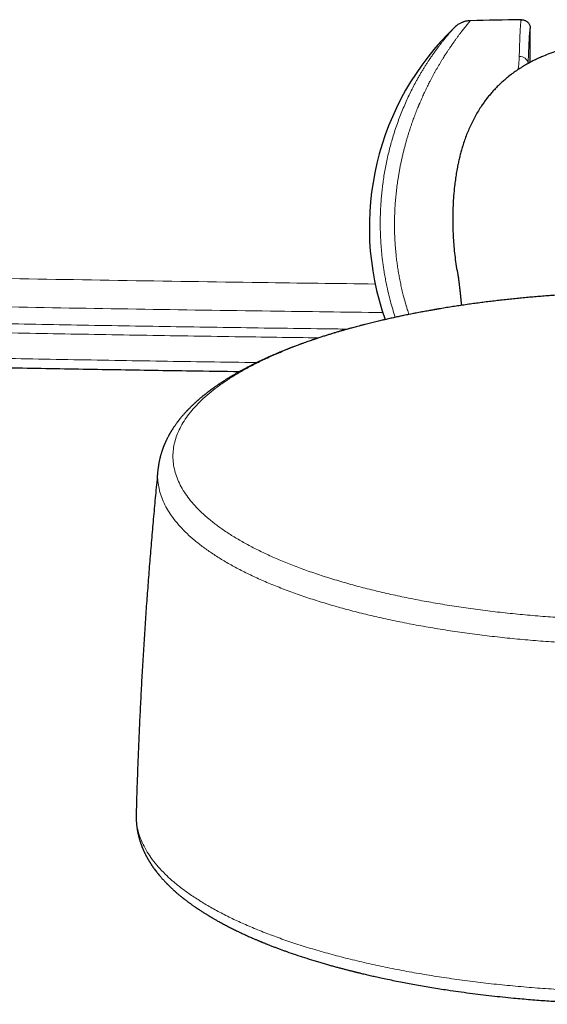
# Model space of a CAD drawing. Header units: millimetres. Extents: x 8 to 969, y 12 to 960.
# Tile 3 of 256: x 323 to 359, y 53 to 121. Entities that reach past the tile are written whole.
import ezdxf

# ---------------------------------------------------------------- set-up
doc = ezdxf.new("R2010")
doc.units = ezdxf.units.MM

msp = doc.modelspace()

# ---------------------------------------------------------------- linework, layer by layer
at = {"color": 7, "linetype": 'Continuous', "lineweight": 30}
for p, q in [((357.576, 117.758), (357.576, 120.076)), ((351.313, 100.889), (351.197, 100.869))]:
    msp.add_line(p, q, dxfattribs=at)
for centre, radius, start, end in [((364.846, -379.262), 500, 90.90298, 91.30233), ((365.576, 106.463), 19, 133.86484, 199.36094)]:
    msp.add_arc(centre, radius, start, end, dxfattribs=at)
at = {"color": 252, "linetype": 'Continuous', "lineweight": 0}
msp.add_arc((356.864, 117.587), 0.572, 9.12025, 94.39483, dxfattribs=at)
for points, knots in [([(353.482, 120.607), (353.482, 120.608), (353.484, 120.61), (353.473, 120.598), (353.447, 120.567), (353.413, 120.526), (353.383, 120.49), (353.363, 120.466), (353.341, 120.439), (353.317, 120.41), (353.291, 120.379), (353.264, 120.345), (353.222, 120.294), (353.163, 120.221), (353.081, 120.119), (352.988, 120.002), (352.902, 119.891), (352.827, 119.794), (352.767, 119.714), (352.703, 119.63), (352.639, 119.544), (352.578, 119.46), (352.498, 119.352), (352.396, 119.21), (352.263, 119.023), (352.137, 118.84), (352.021, 118.667), (351.944, 118.553), (351.895, 118.477), (351.873, 118.444), (351.852, 118.411), (351.83, 118.377), (351.808, 118.343), (351.786, 118.309), (351.764, 118.274), (351.721, 118.207), (351.655, 118.103), (351.564, 117.957), (351.465, 117.795), (351.361, 117.621), (351.256, 117.442), (351.155, 117.266), (351.059, 117.096), (350.966, 116.925), (350.871, 116.75), (350.773, 116.564), (350.65, 116.327), (350.507, 116.041), (350.35, 115.713), (350.218, 115.426), (350.11, 115.181), (350.043, 115.025), (349.999, 114.922), (349.977, 114.87), (349.955, 114.818), (349.933, 114.766), (349.912, 114.715), (349.85, 114.563), (349.75, 114.311), (349.615, 113.954), (349.488, 113.6), (349.383, 113.29), (349.297, 113.027), (349.229, 112.809), (349.164, 112.591), (349.098, 112.363), (349.029, 112.116), (348.959, 111.85), (348.89, 111.574), (348.825, 111.299), (348.764, 111.024), (348.707, 110.75), (348.654, 110.476), (348.604, 110.203), (348.549, 109.874), (348.491, 109.488), (348.435, 109.043), (348.387, 108.599), (348.35, 108.155), (348.322, 107.712), (348.304, 107.264), (348.295, 106.81), (348.297, 106.351), (348.309, 105.893), (348.332, 105.436), (348.365, 104.98), (348.406, 104.549), (348.454, 104.142), (348.507, 103.758), (348.569, 103.373), (348.639, 102.987), (348.717, 102.601), (348.803, 102.214), (348.905, 101.795), (349.026, 101.345), (349.154, 100.907), (349.243, 100.632), (349.281, 100.515)], [0, 0, 0, 0, 0.003153, 0.02141, 0.039842, 0.058464, 0.06478, 0.07112, 0.077484, 0.083873, 0.090287, 0.096728, 0.103194, 0.117699, 0.132573, 0.14782, 0.163444, 0.17178, 0.180221, 0.188769, 0.197422, 0.205309, 0.21234, 0.226965, 0.242341, 0.258469, 0.269526, 0.280912, 0.283187, 0.285474, 0.287775, 0.290088, 0.292414, 0.294752, 0.297103, 0.299467, 0.308233, 0.317683, 0.327817, 0.338636, 0.349766, 0.359823, 0.369305, 0.378788, 0.38827, 0.398027, 0.4086, 0.425598, 0.441814, 0.45725, 0.467012, 0.476434, 0.478845, 0.481234, 0.483599, 0.485941, 0.48826, 0.490556, 0.506413, 0.521841, 0.536842, 0.551417, 0.560362, 0.569139, 0.57775, 0.586483, 0.596121, 0.606755, 0.61726, 0.627638, 0.637889, 0.648016, 0.658018, 0.667897, 0.677656, 0.693446, 0.709063, 0.724512, 0.7398, 0.754934, 0.769919, 0.785403, 0.800813, 0.816157, 0.831443, 0.846681, 0.861877, 0.874698, 0.887601, 0.900594, 0.913682, 0.926871, 0.940164, 0.953569, 0.970342, 0.98737, 1, 1, 1, 1]), ([(356.82, 118.158), (356.823, 118.275), (356.83, 118.51), (356.84, 118.833), (356.85, 119.134), (356.859, 119.38), (356.867, 119.58), (356.875, 119.74), (356.882, 119.889), (356.89, 120.025), (356.897, 120.149), (356.905, 120.271), (356.915, 120.386), (356.925, 120.49), (356.935, 120.572), (356.945, 120.631), (356.956, 120.669), (356.963, 120.673), (356.966, 120.676)], [0, 0, 0, 0, 0.073379, 0.146758, 0.220646, 0.294535, 0.344864, 0.395204, 0.445534, 0.496234, 0.546944, 0.597644, 0.663201, 0.728847, 0.796387, 0.864026, 0.931963, 1, 1, 1, 1]), ([(348.351, 100.321), (348.319, 100.415), (348.228, 100.689), (348.092, 101.151), (347.944, 101.704), (347.825, 102.207), (347.728, 102.661), (347.651, 103.064), (347.596, 103.385), (347.559, 103.624), (347.535, 103.782), (347.513, 103.939), (347.492, 104.096), (347.472, 104.253), (347.439, 104.538), (347.397, 104.951), (347.357, 105.493), (347.331, 106.033), (347.32, 106.572), (347.322, 107.079), (347.335, 107.555), (347.358, 107.999), (347.389, 108.442), (347.43, 108.883), (347.481, 109.321), (347.542, 109.769), (347.615, 110.227), (347.7, 110.691), (347.795, 111.151), (347.9, 111.605), (348.014, 112.05), (348.143, 112.511), (348.288, 112.984), (348.45, 113.469), (348.622, 113.943), (348.803, 114.407), (348.992, 114.858), (349.188, 115.295), (349.39, 115.717), (349.596, 116.124), (349.776, 116.459), (349.926, 116.728), (350.046, 116.936), (350.165, 117.137), (350.284, 117.332), (350.401, 117.521), (350.518, 117.704), (350.647, 117.9), (350.786, 118.106), (350.933, 118.319), (351.077, 118.52), (351.215, 118.708), (351.348, 118.885), (351.477, 119.053), (351.593, 119.201), (351.698, 119.331), (351.788, 119.443), (351.874, 119.546), (351.953, 119.64), (352.027, 119.727), (352.094, 119.806), (352.164, 119.886), (352.232, 119.963), (352.294, 120.034), (352.344, 120.089), (352.38, 120.129), (352.402, 120.154), (352.411, 120.164), (352.41, 120.162), (352.409, 120.162)], [0, 0, 0, 0, 0.010507, 0.030775, 0.050745, 0.07044, 0.084724, 0.098882, 0.112926, 0.118414, 0.123887, 0.129344, 0.134788, 0.140218, 0.145635, 0.164365, 0.18305, 0.201715, 0.220383, 0.239078, 0.254696, 0.270364, 0.286094, 0.301901, 0.317796, 0.333794, 0.351248, 0.368787, 0.386426, 0.40418, 0.422064, 0.439724, 0.460397, 0.481176, 0.502084, 0.523138, 0.544382, 0.565621, 0.586872, 0.608153, 0.629644, 0.641733, 0.653767, 0.665748, 0.677681, 0.689568, 0.701414, 0.713223, 0.728845, 0.74428, 0.759539, 0.774631, 0.789568, 0.804359, 0.819812, 0.83201, 0.844075, 0.856014, 0.867836, 0.879549, 0.891162, 0.902684, 0.918674, 0.934509, 0.950219, 0.965832, 0.981377, 0.996886, 1, 1, 1, 1]), ([(357.576, 120.076), (357.573, 120.075), (357.568, 120.072), (357.56, 120.053), (357.553, 120.022), (357.545, 119.979), (357.537, 119.922), (357.529, 119.853), (357.522, 119.771), (357.513, 119.662), (357.503, 119.519), (357.492, 119.334), (357.482, 119.123), (357.472, 118.911), (357.464, 118.707), (357.457, 118.52), (357.45, 118.32), (357.443, 118.109), (357.437, 117.896), (357.432, 117.748), (357.43, 117.679)], [0, 0, 0, 0, 0.050286, 0.100571, 0.151018, 0.201466, 0.252408, 0.30335, 0.35446, 0.40557, 0.479315, 0.55306, 0.627317, 0.701575, 0.752155, 0.802746, 0.853327, 0.90428, 0.955243, 1, 1, 1, 1]), ([(356.74, 117.26), (356.741, 117.266), (356.76, 117.378), (356.783, 117.584), (356.81, 117.88), (356.817, 118.065), (356.82, 118.158)], [0, 0, 0, 0, 0.017022, 0.344743, 0.672513, 1, 1, 1, 1]), ([(300.12, 103.426), (303.375, 103.353), (309.884, 103.206), (319.649, 103.013), (329.414, 102.843), (338.523, 102.703), (344.377, 102.631), (346.975, 102.599)], [0, 0, 0, 0, 0.20841, 0.41682, 0.625231, 0.833642, 1, 1, 1, 1]), ([(347.488, 100.649), (344.933, 100.68), (339.323, 100.749), (330.656, 100.88), (321.489, 101.036), (313.34, 101.193), (306.208, 101.343), (302.132, 101.437), (300.094, 101.483)], [0, 0, 0, 0, 0.161689, 0.35511, 0.548531, 0.741951, 0.870976, 1, 1, 1, 1]), ([(345.088, 99.515), (344.653, 99.52), (342.085, 99.552), (337.385, 99.619), (330.987, 99.718), (324.59, 99.828), (318.192, 99.947), (311.795, 100.077), (305.398, 100.216), (301.133, 100.317), (299.001, 100.367)], [0, 0, 0, 0, 0.028313, 0.167126, 0.305939, 0.444751, 0.583562, 0.722375, 0.861189, 1, 1, 1, 1]), ([(351.197, 100.869), (350.992, 100.835), (350.36, 100.729), (349.332, 100.53), (348.112, 100.274), (346.935, 100), (345.799, 99.711), (344.708, 99.408), (343.655, 99.088), (342.638, 98.75), (341.657, 98.396), (340.718, 98.024), (339.826, 97.639), (338.984, 97.241), (338.198, 96.832), (337.469, 96.415), (336.796, 95.99), (336.178, 95.555), (335.61, 95.108), (335.097, 94.651), (334.639, 94.183), (334.241, 93.709), (333.904, 93.23), (333.629, 92.748), (333.417, 92.266), (333.266, 91.784), (333.175, 91.3), (333.145, 90.813), (333.176, 90.322), (333.27, 89.83), (333.427, 89.339), (333.645, 88.851), (333.924, 88.37), (334.261, 87.896), (334.655, 87.431), (335.106, 86.972), (335.617, 86.518), (336.188, 86.068), (336.82, 85.626), (337.507, 85.193), (338.248, 84.772), (339.038, 84.364), (339.873, 83.971), (340.751, 83.593), (341.675, 83.229), (342.65, 82.877), (343.674, 82.538), (344.747, 82.212), (345.86, 81.904), (347.011, 81.612), (348.191, 81.34), (349.397, 81.088), (350.626, 80.855), (351.883, 80.641), (353.173, 80.445), (354.494, 80.267), (355.845, 80.108), (357.215, 79.971), (358.601, 79.854), (359.992, 79.759), (361.385, 79.686), (362.777, 79.634), (364.175, 79.601), (365.109, 79.597), (365.576, 79.595)], [0, 0, 0, 0, 0.007839, 0.024239, 0.040638, 0.057037, 0.073144, 0.08925, 0.105357, 0.121463, 0.137863, 0.154262, 0.170661, 0.187061, 0.20346, 0.219567, 0.235673, 0.25178, 0.267886, 0.284285, 0.300685, 0.317084, 0.333484, 0.349883, 0.365989, 0.382096, 0.398202, 0.414309, 0.430708, 0.447108, 0.463507, 0.479906, 0.496306, 0.512412, 0.528519, 0.544625, 0.560732, 0.577131, 0.59353, 0.60993, 0.626329, 0.642728, 0.658835, 0.674941, 0.691048, 0.707154, 0.723554, 0.739953, 0.756352, 0.772752, 0.789151, 0.805258, 0.821364, 0.837471, 0.853577, 0.869977, 0.886376, 0.902775, 0.919175, 0.935574, 0.95168, 0.967787, 0.983893, 1, 1, 1, 1]), ([(298.986, 99.745), (301.119, 99.695), (305.384, 99.594), (311.782, 99.455), (318.18, 99.325), (324.578, 99.206), (330.977, 99.096), (337.159, 98.999), (341.208, 98.944), (343.124, 98.918)], [0, 0, 0, 0, 0.144961, 0.289922, 0.434883, 0.579845, 0.724808, 0.869768, 1, 1, 1, 1]), ([(338.894, 97.227), (337.787, 97.242), (334.548, 97.288), (329.175, 97.376), (322.923, 97.485), (316.818, 97.601), (310.859, 97.724), (304.901, 97.854), (300.929, 97.948), (298.943, 97.996)], [0, 0, 0, 0, 0.08308, 0.243247, 0.403416, 0.552561, 0.701707, 0.850853, 1, 1, 1, 1]), ([(365.576, 77.906), (365.085, 77.908), (364.104, 77.913), (362.635, 77.948), (361.171, 78.003), (359.716, 78.081), (358.282, 78.181), (356.869, 78.301), (355.481, 78.442), (354.112, 78.603), (352.757, 78.786), (351.417, 78.99), (350.097, 79.215), (348.807, 79.461), (347.549, 79.726), (346.334, 80.008), (345.162, 80.306), (344.035, 80.62), (342.949, 80.95), (341.898, 81.298), (340.886, 81.664), (339.916, 82.047), (338.995, 82.445), (338.126, 82.856), (337.315, 83.278), (336.562, 83.709), (335.868, 84.148), (335.23, 84.597), (334.644, 85.058), (334.114, 85.53), (333.641, 86.012), (333.23, 86.502), (332.882, 86.997), (332.599, 87.494), (332.38, 87.992), (332.224, 88.489), (332.132, 88.988), (332.097, 89.455), (332.123, 89.754), (332.135, 89.887)], [0, 0, 0, 0, 0.0274, 0.0548, 0.0822, 0.1096, 0.137, 0.163911, 0.190822, 0.217733, 0.244644, 0.272044, 0.299444, 0.326844, 0.354244, 0.381644, 0.408555, 0.435466, 0.462377, 0.489288, 0.516688, 0.544088, 0.571488, 0.598888, 0.626288, 0.653199, 0.68011, 0.707021, 0.733932, 0.761332, 0.788732, 0.816132, 0.843532, 0.870932, 0.897843, 0.924754, 0.951665, 0.978576, 1, 1, 1, 1]), ([(330.648, 66.376), (330.645, 66.338), (330.629, 66.123), (330.666, 65.73), (330.763, 65.199), (330.933, 64.671), (331.168, 64.145), (331.469, 63.627), (331.832, 63.116), (332.256, 62.615), (332.742, 62.12), (333.293, 61.631), (333.909, 61.147), (334.589, 60.67), (335.329, 60.204), (336.128, 59.749), (336.979, 59.31), (337.879, 58.887), (338.825, 58.48), (339.821, 58.087), (340.871, 57.707), (341.975, 57.342), (343.131, 56.991), (344.331, 56.659), (345.571, 56.345), (346.843, 56.052), (348.142, 55.78), (349.466, 55.529), (350.821, 55.298), (352.211, 55.087), (353.635, 54.895), (355.09, 54.724), (356.566, 54.576), (358.059, 54.45), (359.558, 54.348), (361.06, 54.269), (362.56, 54.213), (364.067, 54.178), (365.073, 54.173), (365.576, 54.171)], [0, 0, 0, 0, 0.005981, 0.033813, 0.061646, 0.089478, 0.117311, 0.145143, 0.172479, 0.199814, 0.22715, 0.254485, 0.282318, 0.31015, 0.337983, 0.365815, 0.393648, 0.420984, 0.448319, 0.475655, 0.50299, 0.530823, 0.558655, 0.586488, 0.61432, 0.642153, 0.669488, 0.696824, 0.724159, 0.751495, 0.779328, 0.80716, 0.834993, 0.862825, 0.890658, 0.917993, 0.945329, 0.972664, 1, 1, 1, 1])]:
    msp.add_open_spline(points, degree=3, knots=knots, dxfattribs=at)
at = {"color": 7, "linetype": 'Continuous', "lineweight": 30}
for points, knots in [([(353.483, 120.609), (353.44, 120.607), (353.36, 120.603), (353.249, 120.587), (353.154, 120.568), (353.076, 120.547), (353.012, 120.527), (352.953, 120.506), (352.889, 120.48), (352.812, 120.445), (352.722, 120.398), (352.623, 120.336), (352.516, 120.259), (352.447, 120.196), (352.41, 120.163)], [0, 0, 0, 0, 0.107153, 0.201855, 0.283506, 0.351715, 0.406249, 0.451985, 0.509456, 0.580842, 0.665999, 0.76463, 0.876224, 1, 1, 1, 1]), ([(356.966, 120.676), (356.975, 120.676), (357.022, 120.676), (357.103, 120.665), (357.205, 120.633), (357.295, 120.587), (357.376, 120.526), (357.446, 120.452), (357.503, 120.368), (357.544, 120.275), (357.571, 120.177), (357.574, 120.11), (357.576, 120.076)], [0, 0, 0, 0, 0.028112, 0.149526, 0.255852, 0.362175, 0.468484, 0.574795, 0.681095, 0.787397, 0.893698, 1, 1, 1, 1]), ([(365.576, 119.393), (365.36, 119.392), (364.929, 119.389), (364.282, 119.366), (363.636, 119.328), (362.987, 119.272), (362.338, 119.196), (361.689, 119.098), (361.152, 118.997), (360.725, 118.904), (360.336, 118.81), (359.88, 118.687), (359.361, 118.525), (358.849, 118.342), (358.398, 118.158), (358.008, 117.98), (357.674, 117.814), (357.346, 117.636), (357.023, 117.445), (356.706, 117.242), (356.396, 117.025), (356.094, 116.795), (355.823, 116.57), (355.584, 116.355), (355.372, 116.152), (355.167, 115.942), (354.968, 115.724), (354.776, 115.498), (354.59, 115.266), (354.411, 115.027), (354.222, 114.754), (354.024, 114.447), (353.823, 114.102), (353.635, 113.746), (353.461, 113.38), (353.3, 113.007), (353.152, 112.626), (353.017, 112.237), (352.903, 111.871), (352.809, 111.532), (352.73, 111.219), (352.658, 110.904), (352.586, 110.551), (352.516, 110.158), (352.451, 109.725), (352.389, 109.218), (352.334, 108.635), (352.295, 107.974), (352.277, 107.309), (352.277, 106.666), (352.294, 106.048), (352.326, 105.454), (352.377, 104.859), (352.447, 104.264), (352.539, 103.671), (352.617, 103.251), (352.667, 103.031), (352.673, 103.006)], [0, 0, 0, 0, 0.025728, 0.051481, 0.077318, 0.103187, 0.129426, 0.155705, 0.182109, 0.195336, 0.208562, 0.230496, 0.252499, 0.274538, 0.296657, 0.311718, 0.326795, 0.342014, 0.357234, 0.372536, 0.387837, 0.403303, 0.418795, 0.430629, 0.442476, 0.454419, 0.466363, 0.478357, 0.490351, 0.502443, 0.514547, 0.530536, 0.546554, 0.562781, 0.579008, 0.595338, 0.611668, 0.628186, 0.644726, 0.657573, 0.670421, 0.6833, 0.69618, 0.713593, 0.731011, 0.748425, 0.774701, 0.800978, 0.827535, 0.854119, 0.877733, 0.901367, 0.925199, 0.949031, 0.972985, 0.996938, 1, 1, 1, 1]), ([(352.611, 103.306), (352.611, 103.307), (352.611, 103.307), (352.612, 103.302), (352.613, 103.299), (352.613, 103.295), (352.614, 103.291), (352.615, 103.286), (352.616, 103.281), (352.617, 103.273), (352.618, 103.265), (352.619, 103.257), (352.621, 103.249), (352.622, 103.24), (352.623, 103.231), (352.625, 103.222), (352.626, 103.213), (352.628, 103.203), (352.629, 103.194), (352.63, 103.186), (352.632, 103.178), (352.633, 103.171), (352.634, 103.164), (352.635, 103.157), (352.636, 103.151), (352.636, 103.147), (352.637, 103.143), (352.637, 103.14), (352.638, 103.136), (352.639, 103.131), (352.639, 103.126), (352.64, 103.12), (352.641, 103.114), (352.642, 103.108), (352.643, 103.101), (352.644, 103.095), (352.645, 103.089), (352.646, 103.083), (352.646, 103.078), (352.647, 103.072), (352.648, 103.067), (352.649, 103.062), (352.649, 103.058), (352.65, 103.053), (352.651, 103.047), (352.652, 103.041), (352.653, 103.034), (352.654, 103.026), (352.655, 103.017), (352.656, 103.007), (352.658, 102.998), (352.659, 102.988), (352.66, 102.98), (352.661, 102.971), (352.662, 102.964), (352.663, 102.957), (352.664, 102.95), (352.665, 102.944), (352.666, 102.938), (352.667, 102.93), (352.668, 102.922), (352.669, 102.914), (352.671, 102.904), (352.672, 102.894), (352.673, 102.884), (352.675, 102.874), (352.676, 102.865), (352.677, 102.856), (352.678, 102.847), (352.68, 102.838), (352.681, 102.829), (352.682, 102.821), (352.683, 102.81), (352.685, 102.797), (352.687, 102.781), (352.689, 102.765), (352.691, 102.748), (352.694, 102.73), (352.696, 102.713), (352.698, 102.696), (352.7, 102.678), (352.703, 102.659), (352.707, 102.628), (352.712, 102.583), (352.719, 102.524), (352.727, 102.464), (352.733, 102.409), (352.739, 102.362), (352.744, 102.322), (352.748, 102.282), (352.753, 102.244), (352.757, 102.208), (352.761, 102.176), (352.764, 102.146), (352.767, 102.114), (352.771, 102.082), (352.775, 102.048), (352.779, 102.013), (352.783, 101.978), (352.786, 101.945), (352.79, 101.913), (352.793, 101.883), (352.796, 101.851), (352.8, 101.818), (352.804, 101.784), (352.807, 101.747), (352.812, 101.703), (352.817, 101.652), (352.823, 101.593), (352.83, 101.532), (352.836, 101.469), (352.842, 101.413), (352.846, 101.364), (352.85, 101.323), (352.854, 101.284), (352.858, 101.246), (352.862, 101.209), (352.865, 101.174), (352.867, 101.15), (352.868, 101.139)], [0, 0, 0, 0, 0.050199, 0.061963, 0.073626, 0.084952, 0.095931, 0.106563, 0.120491, 0.134883, 0.149738, 0.161188, 0.173023, 0.185298, 0.198014, 0.208314, 0.218886, 0.229327, 0.239226, 0.247201, 0.254787, 0.261981, 0.268747, 0.275075, 0.280964, 0.283896, 0.28671, 0.28971, 0.293089, 0.296846, 0.300905, 0.305329, 0.310118, 0.315273, 0.319934, 0.324737, 0.329278, 0.333523, 0.337472, 0.341126, 0.345053, 0.348569, 0.351675, 0.354727, 0.358739, 0.363163, 0.367999, 0.373248, 0.378908, 0.384981, 0.391104, 0.396833, 0.402159, 0.407081, 0.411599, 0.415714, 0.419425, 0.422683, 0.42631, 0.430327, 0.434733, 0.439528, 0.444713, 0.450252, 0.455659, 0.460783, 0.465623, 0.47018, 0.474453, 0.479124, 0.483402, 0.487474, 0.491544, 0.498944, 0.506341, 0.513799, 0.521729, 0.530202, 0.53724, 0.544614, 0.552323, 0.560352, 0.568451, 0.591354, 0.614097, 0.636608, 0.658714, 0.672399, 0.685879, 0.698926, 0.711506, 0.723619, 0.732922, 0.742242, 0.751827, 0.761677, 0.771793, 0.782023, 0.792004, 0.801719, 0.810217, 0.818522, 0.827041, 0.835928, 0.845184, 0.854809, 0.864803, 0.879351, 0.894151, 0.909131, 0.92429, 0.939607, 0.94937, 0.958742, 0.967724, 0.976316, 0.984518, 0.992329, 1, 1, 1, 1]), ([(365.576, 102.043), (365.409, 102.043), (365.176, 102.043), (364.831, 102.04), (364.538, 102.038), (364.188, 102.033), (363.821, 102.027), (363.435, 102.019), (363.037, 102.009), (362.628, 101.997), (362.213, 101.982), (361.791, 101.966), (361.364, 101.948), (360.933, 101.927), (360.499, 101.904), (360.063, 101.879), (359.625, 101.851), (359.186, 101.821), (358.745, 101.789), (358.304, 101.755), (357.862, 101.718), (357.421, 101.679), (356.979, 101.638), (356.538, 101.595), (356.097, 101.549), (355.656, 101.501), (355.217, 101.45), (354.779, 101.398), (354.342, 101.343), (353.906, 101.286), (353.472, 101.226), (353.039, 101.164), (352.608, 101.1), (352.179, 101.034), (351.752, 100.965), (351.463, 100.918), (351.318, 100.893), (351.313, 100.892)], [0, 0, 0, 0, 0.03409, 0.047756, 0.07047, 0.094048, 0.119344, 0.145755, 0.173038, 0.200999, 0.229501, 0.258442, 0.287743, 0.317344, 0.3472, 0.377272, 0.40753, 0.437948, 0.468507, 0.499189, 0.529978, 0.560863, 0.591832, 0.622876, 0.653985, 0.685154, 0.716376, 0.747643, 0.778952, 0.810297, 0.841674, 0.873079, 0.904508, 0.935958, 0.967426, 0.998909, 1, 1, 1, 1]), ([(351.201, 100.873), (351.186, 100.87), (351.149, 100.864), (351.085, 100.853), (351, 100.838), (350.892, 100.819), (350.76, 100.795), (350.607, 100.768), (350.436, 100.737), (350.253, 100.703), (350.063, 100.667), (349.81, 100.619), (349.491, 100.557), (349.102, 100.479), (348.732, 100.403), (348.381, 100.328), (348.052, 100.256), (347.714, 100.18), (347.368, 100.1), (347.014, 100.016), (346.655, 99.928), (346.34, 99.849), (346.078, 99.782), (345.875, 99.729), (345.688, 99.679), (345.518, 99.633), (345.364, 99.591), (345.22, 99.552), (345.087, 99.514), (344.967, 99.481), (344.869, 99.453), (344.798, 99.432), (344.749, 99.418), (344.719, 99.41), (344.689, 99.401), (344.651, 99.39), (344.594, 99.373), (344.51, 99.349), (344.407, 99.318), (344.292, 99.284), (344.177, 99.25), (344.018, 99.201), (343.815, 99.139), (343.569, 99.062), (343.317, 98.981), (343.098, 98.909), (342.912, 98.848), (342.763, 98.798), (342.611, 98.745), (342.455, 98.691), (342.293, 98.635), (342.115, 98.572), (341.918, 98.5), (341.699, 98.419), (341.52, 98.352), (341.386, 98.301), (341.303, 98.27), (341.225, 98.239), (341.156, 98.212), (341.099, 98.19), (341.054, 98.173), (341.006, 98.153), (340.944, 98.129), (340.857, 98.094), (340.754, 98.053), (340.639, 98.006), (340.517, 97.955), (340.404, 97.908), (340.301, 97.865), (340.21, 97.826), (340.118, 97.787), (340.026, 97.747), (339.938, 97.709), (339.862, 97.676), (339.801, 97.649), (339.753, 97.627), (339.712, 97.609), (339.676, 97.593), (339.639, 97.576), (339.593, 97.555), (339.535, 97.529), (339.464, 97.496), (339.388, 97.461), (339.311, 97.425), (339.225, 97.385), (339.131, 97.341), (339.029, 97.292), (338.939, 97.249), (338.863, 97.212), (338.804, 97.183), (338.753, 97.157), (338.709, 97.136), (338.667, 97.115), (338.62, 97.091), (338.561, 97.062), (338.492, 97.027), (338.407, 96.983), (338.31, 96.933), (338.207, 96.879), (338.107, 96.826), (338.013, 96.776), (337.936, 96.735), (337.877, 96.702), (337.834, 96.679), (337.796, 96.658), (337.762, 96.639), (337.726, 96.619), (337.682, 96.595), (337.63, 96.565), (337.57, 96.532), (337.498, 96.491), (337.42, 96.446), (337.338, 96.398), (337.263, 96.354), (337.197, 96.315), (337.145, 96.284), (337.103, 96.259), (337.065, 96.236), (337.022, 96.21), (336.973, 96.18), (336.918, 96.146), (336.827, 96.09), (336.699, 96.009), (336.573, 95.928), (336.478, 95.866), (336.421, 95.829), (336.371, 95.795), (336.328, 95.767), (336.291, 95.742), (336.256, 95.718), (336.209, 95.685), (336.146, 95.642), (336.066, 95.587), (335.969, 95.518), (335.855, 95.437), (335.729, 95.344), (335.605, 95.251), (335.503, 95.173), (335.425, 95.113), (335.373, 95.072), (335.326, 95.034), (335.278, 94.996), (335.217, 94.947), (335.144, 94.887), (335.061, 94.817), (334.986, 94.754), (334.924, 94.7), (334.877, 94.66), (334.834, 94.622), (334.792, 94.585), (334.748, 94.545), (334.702, 94.504), (334.656, 94.462), (334.606, 94.415), (334.548, 94.361), (334.483, 94.299), (334.418, 94.236), (334.356, 94.175), (334.3, 94.119), (334.253, 94.071), (334.212, 94.029), (334.176, 93.992), (334.14, 93.955), (334.103, 93.915), (334.061, 93.87), (334.01, 93.815), (333.955, 93.754), (333.897, 93.689), (333.844, 93.628), (333.795, 93.571), (333.747, 93.514), (333.702, 93.46), (333.657, 93.406), (333.616, 93.354), (333.576, 93.305), (333.541, 93.259), (333.509, 93.217), (333.47, 93.166), (333.423, 93.104), (333.371, 93.033), (333.323, 92.965), (333.275, 92.897), (333.224, 92.823), (333.18, 92.756), (333.143, 92.699), (333.115, 92.656), (333.089, 92.616), (333.068, 92.582), (333.052, 92.555), (333.038, 92.533), (333.024, 92.509), (333.005, 92.478), (332.982, 92.439), (332.955, 92.392), (332.927, 92.345), (332.902, 92.299), (332.879, 92.258), (332.853, 92.211), (332.822, 92.153), (332.786, 92.084), (332.752, 92.016), (332.72, 91.952), (332.69, 91.89), (332.663, 91.831), (332.637, 91.774), (332.613, 91.719), (332.587, 91.661), (332.563, 91.604), (332.543, 91.553), (332.525, 91.51), (332.511, 91.472), (332.497, 91.436), (332.482, 91.398), (332.466, 91.355), (332.446, 91.299), (332.424, 91.235), (332.402, 91.169), (332.382, 91.108), (332.363, 91.047), (332.343, 90.981), (332.323, 90.912), (332.307, 90.851), (332.293, 90.8), (332.282, 90.756), (332.27, 90.71), (332.258, 90.66), (332.244, 90.598), (332.229, 90.53), (332.215, 90.461), (332.204, 90.405), (332.196, 90.362), (332.19, 90.328), (332.184, 90.294), (332.178, 90.257), (332.172, 90.218), (332.165, 90.173), (332.157, 90.118), (332.148, 90.051), (332.138, 89.971), (332.132, 89.914), (332.129, 89.883)], [0, 0, 0, 0, 0.001335, 0.003193, 0.005596, 0.008973, 0.013061, 0.017865, 0.023379, 0.029271, 0.035349, 0.041614, 0.053586, 0.066186, 0.079415, 0.089964, 0.100881, 0.112168, 0.123823, 0.135847, 0.14824, 0.160832, 0.168523, 0.17566, 0.182245, 0.188276, 0.193755, 0.198679, 0.203773, 0.208098, 0.211654, 0.214442, 0.215872, 0.216962, 0.217754, 0.21905, 0.221143, 0.224034, 0.228224, 0.232468, 0.236701, 0.240921, 0.250158, 0.259336, 0.268783, 0.278859, 0.284388, 0.290091, 0.295967, 0.302017, 0.308241, 0.314797, 0.322837, 0.331618, 0.34114, 0.344513, 0.34797, 0.351336, 0.354205, 0.356563, 0.358408, 0.35975, 0.362605, 0.366215, 0.370578, 0.37563, 0.380887, 0.386252, 0.390142, 0.394087, 0.398087, 0.402143, 0.406125, 0.409646, 0.412071, 0.414196, 0.416019, 0.417541, 0.419061, 0.420948, 0.423697, 0.426974, 0.430482, 0.434012, 0.437563, 0.442247, 0.446968, 0.451635, 0.454817, 0.457611, 0.460017, 0.462036, 0.463787, 0.465985, 0.468785, 0.472188, 0.47592, 0.481128, 0.486184, 0.491089, 0.49584, 0.500145, 0.502582, 0.504746, 0.506637, 0.508256, 0.509976, 0.512165, 0.51485, 0.518031, 0.521381, 0.525933, 0.530208, 0.534206, 0.537745, 0.54064, 0.542563, 0.544489, 0.546771, 0.549412, 0.55241, 0.555763, 0.564312, 0.573483, 0.576973, 0.580314, 0.583203, 0.58564, 0.587647, 0.589632, 0.591743, 0.595942, 0.600624, 0.60583, 0.613347, 0.621216, 0.629005, 0.636556, 0.640462, 0.643793, 0.646596, 0.649647, 0.653219, 0.65852, 0.664154, 0.670078, 0.673765, 0.676992, 0.679794, 0.682698, 0.685881, 0.689201, 0.692486, 0.695737, 0.700267, 0.70514, 0.710229, 0.714943, 0.71921, 0.723121, 0.725986, 0.728801, 0.731627, 0.734503, 0.737852, 0.741788, 0.746882, 0.751754, 0.756309, 0.760573, 0.76456, 0.768815, 0.772571, 0.776502, 0.780127, 0.783423, 0.786392, 0.789271, 0.794551, 0.799838, 0.80447, 0.809145, 0.814396, 0.820249, 0.823218, 0.826326, 0.829276, 0.831757, 0.833376, 0.834761, 0.836388, 0.838369, 0.841186, 0.844505, 0.847916, 0.851016, 0.853804, 0.85628, 0.860617, 0.86542, 0.870145, 0.874296, 0.878269, 0.882359, 0.885572, 0.889183, 0.893193, 0.89711, 0.900438, 0.903179, 0.905417, 0.907708, 0.910062, 0.912682, 0.915841, 0.920599, 0.924866, 0.928182, 0.931852, 0.936198, 0.94044, 0.944396, 0.947241, 0.949825, 0.952356, 0.955365, 0.958852, 0.963308, 0.967357, 0.971009, 0.973017, 0.97492, 0.976885, 0.978931, 0.981156, 0.983551, 0.986633, 0.990401, 0.994857, 1, 1, 1, 1]), ([(298.928, 97.368), (300.512, 97.331), (303.8, 97.252), (308.795, 97.141), (313.912, 97.033), (319.03, 96.931), (324.15, 96.835), (329.271, 96.747), (333.794, 96.673), (336.61, 96.632), (337.719, 96.616)], [0, 0, 0, 0, 0.122485, 0.25435, 0.386269, 0.518229, 0.650217, 0.782221, 0.914224, 1, 1, 1, 1]), ([(332.13, 89.887), (332.102, 89.608), (332.027, 88.848), (331.91, 87.606), (331.78, 86.163), (331.656, 84.718), (331.538, 83.273), (331.427, 81.828), (331.323, 80.381), (331.225, 78.934), (331.133, 77.487), (331.047, 76.039), (330.968, 74.591), (330.895, 73.142), (330.829, 71.693), (330.769, 70.243), (330.716, 68.794), (330.673, 67.505), (330.651, 66.699), (330.643, 66.376)], [0, 0, 0, 0, 0.0357579, 0.0972965, 0.158837, 0.2203792, 0.2819234, 0.3434688, 0.4050153, 0.4665632, 0.5281117, 0.5896608, 0.6512103, 0.7127602, 0.7743098, 0.8358595, 0.8974085, 0.9589571, 1, 1, 1, 1]), ([(330.642, 66.375), (330.641, 66.341), (330.64, 66.273), (330.64, 66.187), (330.64, 66.117), (330.642, 66.053), (330.643, 65.999), (330.645, 65.955), (330.647, 65.916), (330.649, 65.876), (330.652, 65.829), (330.656, 65.769), (330.662, 65.702), (330.668, 65.638), (330.674, 65.582), (330.68, 65.526), (330.688, 65.466), (330.696, 65.403), (330.707, 65.332), (330.718, 65.261), (330.732, 65.18), (330.75, 65.089), (330.772, 64.985), (330.795, 64.882), (330.819, 64.787), (330.843, 64.699), (330.865, 64.622), (330.884, 64.558), (330.9, 64.505), (330.918, 64.448), (330.938, 64.387), (330.962, 64.319), (330.986, 64.251), (331.01, 64.188), (331.03, 64.136), (331.049, 64.088), (331.068, 64.04), (331.09, 63.988), (331.114, 63.931), (331.138, 63.875), (331.162, 63.824), (331.182, 63.779), (331.202, 63.737), (331.222, 63.694), (331.246, 63.646), (331.271, 63.594), (331.298, 63.543), (331.323, 63.494), (331.345, 63.452), (331.366, 63.414), (331.386, 63.376), (331.409, 63.336), (331.435, 63.289), (331.464, 63.24), (331.492, 63.192), (331.517, 63.149), (331.54, 63.112), (331.56, 63.079), (331.581, 63.045), (331.604, 63.009), (331.631, 62.966), (331.663, 62.917), (331.698, 62.865), (331.731, 62.816), (331.762, 62.771), (331.792, 62.726), (331.825, 62.68), (331.876, 62.609), (331.943, 62.517), (332.026, 62.409), (332.107, 62.306), (332.189, 62.205), (332.274, 62.104), (332.346, 62.02), (332.406, 61.952), (332.453, 61.9), (332.5, 61.848), (332.548, 61.796), (332.596, 61.745), (332.642, 61.696), (332.68, 61.656), (332.712, 61.623), (332.74, 61.594), (332.771, 61.563), (332.807, 61.527), (332.846, 61.488), (332.889, 61.446), (332.935, 61.401), (332.984, 61.354), (333.037, 61.303), (333.092, 61.252), (333.145, 61.203), (333.196, 61.156), (333.241, 61.116), (333.278, 61.082), (333.31, 61.054), (333.339, 61.028), (333.37, 61.001), (333.409, 60.967), (333.456, 60.927), (333.509, 60.881), (333.565, 60.834), (333.624, 60.786), (333.682, 60.737), (333.738, 60.692), (333.785, 60.654), (333.823, 60.623), (333.856, 60.597), (333.889, 60.571), (333.93, 60.539), (333.979, 60.501), (334.037, 60.456), (334.101, 60.408), (334.169, 60.357), (334.238, 60.305), (334.308, 60.253), (334.381, 60.201), (334.452, 60.15), (334.522, 60.1), (334.587, 60.055), (334.647, 60.013), (334.699, 59.977), (334.743, 59.947), (334.781, 59.921), (334.817, 59.897), (334.857, 59.87), (334.914, 59.832), (334.989, 59.783), (335.077, 59.725), (335.171, 59.665), (335.267, 59.603), (335.358, 59.546), (335.438, 59.497), (335.505, 59.455), (335.565, 59.419), (335.618, 59.387), (335.664, 59.359), (335.703, 59.336), (335.739, 59.314), (335.777, 59.292), (335.826, 59.263), (335.886, 59.228), (335.96, 59.185), (336.045, 59.136), (336.137, 59.084), (336.233, 59.03), (336.387, 58.944), (336.602, 58.828), (336.879, 58.682), (337.158, 58.539), (337.428, 58.405), (337.688, 58.28), (337.939, 58.162), (338.151, 58.064), (338.325, 57.986), (338.458, 57.927), (338.582, 57.872), (338.694, 57.824), (338.794, 57.781), (338.881, 57.744), (338.956, 57.712), (339.013, 57.688), (339.054, 57.671), (339.081, 57.66), (339.105, 57.65), (339.13, 57.639), (339.164, 57.625), (339.211, 57.606), (339.273, 57.58), (339.346, 57.55), (339.426, 57.518), (339.511, 57.484), (339.638, 57.433), (339.813, 57.364), (340.031, 57.279), (340.253, 57.195), (340.476, 57.112), (340.705, 57.028), (341.055, 56.903), (341.533, 56.737), (342.151, 56.533), (342.68, 56.367), (343.105, 56.239), (343.412, 56.148), (343.71, 56.062), (343.995, 55.982), (344.263, 55.908), (344.511, 55.841), (344.742, 55.779), (344.934, 55.729), (345.087, 55.69), (345.206, 55.659), (345.317, 55.631), (345.411, 55.608), (345.485, 55.589), (345.541, 55.575), (345.585, 55.564), (345.622, 55.555), (345.663, 55.545), (345.715, 55.532), (345.783, 55.516), (345.872, 55.494), (345.986, 55.466), (346.126, 55.433), (346.284, 55.395), (346.453, 55.356), (346.687, 55.302), (346.988, 55.234), (347.386, 55.146), (347.828, 55.052), (348.318, 54.952), (348.812, 54.854), (349.309, 54.76), (349.808, 54.668), (350.325, 54.578), (350.852, 54.489), (351.383, 54.403), (351.989, 54.31), (352.67, 54.211), (353.426, 54.108), (354.18, 54.013), (354.932, 53.925), (355.682, 53.844), (356.375, 53.774), (357.012, 53.716), (357.589, 53.666), (358.156, 53.621), (358.706, 53.58), (359.239, 53.544), (359.755, 53.512), (360.252, 53.484), (360.731, 53.459), (361.192, 53.437), (361.634, 53.418), (362.057, 53.402), (362.436, 53.389), (362.783, 53.379), (363.109, 53.37), (363.451, 53.362), (363.811, 53.355), (364.188, 53.349), (364.595, 53.344), (365.031, 53.341), (365.499, 53.339), (365.987, 53.34), (366.496, 53.343), (367.023, 53.35), (367.564, 53.359), (368.113, 53.372), (368.771, 53.391), (369.539, 53.418), (370.417, 53.458), (371.299, 53.505), (372.058, 53.553), (372.691, 53.598), (373.199, 53.637), (373.709, 53.678), (374.214, 53.722), (374.706, 53.768), (375.179, 53.815), (375.628, 53.861), (376.059, 53.908), (376.473, 53.955), (376.871, 54.002), (377.252, 54.049), (377.614, 54.095), (377.956, 54.14), (378.28, 54.184), (378.585, 54.227), (378.876, 54.269), (379.168, 54.312), (379.473, 54.358), (379.801, 54.409), (380.153, 54.465), (380.528, 54.527), (380.917, 54.593), (381.319, 54.664), (381.732, 54.739), (382.163, 54.82), (382.613, 54.908), (383.015, 54.989), (383.357, 55.06), (383.629, 55.117), (383.881, 55.172), (384.115, 55.224), (384.33, 55.272), (384.527, 55.316), (384.705, 55.358), (384.86, 55.394), (384.995, 55.426), (385.109, 55.453), (385.209, 55.477), (385.295, 55.498), (385.368, 55.515), (385.431, 55.531), (385.488, 55.545), (385.544, 55.559), (385.602, 55.573), (385.67, 55.59), (385.751, 55.61), (385.844, 55.634), (385.957, 55.662), (386.092, 55.697), (386.249, 55.738), (386.424, 55.783), (386.607, 55.832), (386.798, 55.884), (386.993, 55.937), (387.192, 55.992), (387.39, 56.048), (387.583, 56.103), (387.77, 56.158), (387.953, 56.211), (388.19, 56.282), (388.476, 56.369), (388.805, 56.472), (389.115, 56.572), (389.406, 56.667), (389.681, 56.76), (389.948, 56.852), (390.231, 56.951), (390.535, 57.06), (390.861, 57.181), (391.122, 57.28), (391.317, 57.356), (391.442, 57.405), (391.557, 57.45), (391.659, 57.491), (391.748, 57.527), (391.822, 57.557), (391.883, 57.582), (391.931, 57.602), (391.979, 57.621), (392.031, 57.643), (392.094, 57.669), (392.167, 57.7), (392.254, 57.737), (392.356, 57.78), (392.472, 57.83), (392.598, 57.885), (392.729, 57.943), (392.913, 58.025), (393.148, 58.132), (393.434, 58.266), (393.681, 58.385), (393.889, 58.487), (394.055, 58.571), (394.215, 58.653), (394.373, 58.735), (394.526, 58.816), (394.674, 58.895), (394.806, 58.967), (394.923, 59.033), (395.027, 59.091), (395.112, 59.139), (395.18, 59.179), (395.235, 59.21), (395.277, 59.235), (395.308, 59.253), (395.331, 59.267), (395.359, 59.283), (395.391, 59.302), (395.43, 59.325), (395.475, 59.352), (395.527, 59.383), (395.585, 59.418), (395.664, 59.466), (395.758, 59.524), (395.868, 59.593), (395.973, 59.659), (396.074, 59.725), (396.169, 59.787), (396.261, 59.847), (396.351, 59.908), (396.441, 59.969), (396.534, 60.034), (396.632, 60.102), (396.735, 60.175), (396.841, 60.252), (396.946, 60.329), (397.046, 60.404), (397.138, 60.474), (397.249, 60.561), (397.381, 60.665), (397.532, 60.789), (397.669, 60.904), (397.794, 61.012), (397.909, 61.114), (398.027, 61.221), (398.129, 61.317), (398.215, 61.399), (398.281, 61.464), (398.334, 61.517), (398.378, 61.56), (398.414, 61.598), (398.456, 61.64), (398.509, 61.695), (398.569, 61.759), (398.632, 61.826), (398.686, 61.886), (398.734, 61.939), (398.775, 61.986), (398.81, 62.026), (398.841, 62.061), (398.869, 62.095), (398.901, 62.131), (398.937, 62.175), (398.975, 62.221), (399.012, 62.266), (399.047, 62.31), (399.084, 62.357), (399.122, 62.405), (399.16, 62.455), (399.197, 62.503), (399.232, 62.55), (399.267, 62.598), (399.308, 62.654), (399.355, 62.72), (399.404, 62.791), (399.452, 62.863), (399.498, 62.932), (399.54, 62.998), (399.582, 63.064), (399.625, 63.134), (399.669, 63.208), (399.714, 63.286), (399.766, 63.377), (399.821, 63.48), (399.882, 63.598), (399.94, 63.717), (399.995, 63.835), (400.046, 63.95), (400.098, 64.075), (400.138, 64.178), (400.166, 64.254), (400.181, 64.296), (400.195, 64.336), (400.21, 64.38), (400.227, 64.429), (400.244, 64.481), (400.26, 64.533), (400.274, 64.581), (400.286, 64.62), (400.296, 64.653), (400.305, 64.686), (400.316, 64.725), (400.328, 64.772), (400.341, 64.822), (400.353, 64.871), (400.364, 64.916), (400.374, 64.959), (400.383, 65.001), (400.391, 65.04), (400.399, 65.075), (400.405, 65.108), (400.412, 65.143), (400.42, 65.184), (400.429, 65.235), (400.438, 65.288), (400.445, 65.336), (400.451, 65.374), (400.455, 65.406), (400.46, 65.438), (400.465, 65.476), (400.471, 65.525), (400.477, 65.578), (400.483, 65.632), (400.487, 65.677), (400.491, 65.716), (400.494, 65.752), (400.496, 65.788), (400.499, 65.824), (400.501, 65.863), (400.504, 65.907), (400.506, 65.956), (400.508, 66.002), (400.509, 66.04), (400.51, 66.07), (400.511, 66.096), (400.511, 66.124), (400.511, 66.158), (400.512, 66.2), (400.512, 66.25), (400.511, 66.31), (400.51, 66.352), (400.509, 66.375)], [0, 0, 0, 0, 0.0016707, 0.0032692, 0.004777, 0.0060737, 0.0071456, 0.0079019, 0.0086268, 0.0093578, 0.0102575, 0.0113449, 0.0128957, 0.0141908, 0.0151875, 0.0162323, 0.0175128, 0.0188393, 0.0200938, 0.0218345, 0.0232261, 0.025099, 0.0276088, 0.0297866, 0.0316306, 0.0336595, 0.0355123, 0.0366533, 0.0378147, 0.0390407, 0.0403649, 0.0418805, 0.0435929, 0.0449378, 0.0461062, 0.0471147, 0.0481816, 0.049375, 0.050695, 0.052042, 0.0532324, 0.0542621, 0.0551493, 0.0561261, 0.0572635, 0.058483, 0.0597606, 0.0609028, 0.0619021, 0.0627592, 0.0635981, 0.0645695, 0.065673, 0.0669027, 0.0680813, 0.0691275, 0.0699927, 0.0707476, 0.0715338, 0.0724055, 0.0733628, 0.074693, 0.0759798, 0.0771769, 0.0782841, 0.0793185, 0.0804489, 0.0817187, 0.0845909, 0.0872576, 0.0898374, 0.0923672, 0.0948792, 0.0975041, 0.0988118, 0.1001375, 0.1014739, 0.1028208, 0.1041784, 0.1054597, 0.106568, 0.1073173, 0.1080181, 0.1088323, 0.1097693, 0.1108275, 0.1119353, 0.1130545, 0.1143751, 0.1157112, 0.1170633, 0.1184262, 0.1196802, 0.1207739, 0.1216583, 0.1224002, 0.1230159, 0.1237305, 0.1246155, 0.1257601, 0.1270234, 0.1283133, 0.1296296, 0.1309726, 0.1322779, 0.1333056, 0.134126, 0.1347607, 0.1354596, 0.1362929, 0.1373815, 0.1386376, 0.1400279, 0.1414462, 0.142884, 0.1443416, 0.1458188, 0.1473156, 0.1486734, 0.1500091, 0.1511957, 0.1522235, 0.1530923, 0.153791, 0.1544098, 0.1551773, 0.1561101, 0.1576988, 0.1593836, 0.1611243, 0.1629211, 0.1647738, 0.1661076, 0.1673285, 0.1684167, 0.1693725, 0.170196, 0.1708758, 0.1714489, 0.1721055, 0.1728914, 0.1739957, 0.1752832, 0.1767541, 0.1783736, 0.1800156, 0.1816678, 0.1861454, 0.1906864, 0.1951274, 0.1994163, 0.2033515, 0.2071496, 0.2108111, 0.2129048, 0.2148998, 0.216711, 0.2183373, 0.2197786, 0.2210349, 0.2221064, 0.2229929, 0.2234555, 0.223845, 0.2241615, 0.2244599, 0.2249163, 0.2255875, 0.2264515, 0.227506, 0.2286461, 0.2298134, 0.231008, 0.2339319, 0.2370072, 0.2398811, 0.2428659, 0.2458907, 0.2489412, 0.2565374, 0.2642889, 0.2721954, 0.2759765, 0.2796774, 0.2832023, 0.2865515, 0.2897249, 0.2925283, 0.2951786, 0.297676, 0.299076, 0.300423, 0.3017102, 0.3028334, 0.3035881, 0.3042148, 0.3047136, 0.3050852, 0.3054544, 0.306068, 0.3068295, 0.3077389, 0.3090682, 0.3106237, 0.3124033, 0.3142891, 0.3162127, 0.3201005, 0.3241334, 0.3291237, 0.3343196, 0.339721, 0.3447173, 0.3498774, 0.3552012, 0.3605985, 0.3659563, 0.3712744, 0.3787865, 0.3862179, 0.3935685, 0.4008385, 0.4080281, 0.4151374, 0.420667, 0.4261438, 0.4314805, 0.4366383, 0.4416172, 0.4464173, 0.4510387, 0.4554814, 0.4597455, 0.463831, 0.4677381, 0.4714666, 0.4743197, 0.4773094, 0.4804567, 0.4837616, 0.4872241, 0.4908443, 0.4949492, 0.4992395, 0.5037152, 0.508376, 0.5132218, 0.5182271, 0.5232763, 0.5283553, 0.5363969, 0.5445124, 0.5527021, 0.560966, 0.5657114, 0.570481, 0.5752749, 0.5800917, 0.5848115, 0.5892788, 0.5935793, 0.5977131, 0.60168, 0.6055561, 0.6092584, 0.612787, 0.6161419, 0.6193232, 0.6223308, 0.6251808, 0.6279776, 0.6310239, 0.6343199, 0.6378654, 0.6416607, 0.6457057, 0.6497485, 0.6540133, 0.6585005, 0.66321, 0.6681419, 0.6712394, 0.6741495, 0.6768686, 0.6793968, 0.6817338, 0.6838798, 0.6858347, 0.6875985, 0.6890193, 0.6902861, 0.6913987, 0.692357, 0.6931612, 0.6938244, 0.6944851, 0.695061, 0.6956858, 0.6964472, 0.6973528, 0.6984025, 0.6995964, 0.7011887, 0.7029813, 0.7049743, 0.7071677, 0.7092955, 0.7115832, 0.7139477, 0.7162674, 0.7185413, 0.7207694, 0.7229517, 0.7250881, 0.729306, 0.7333328, 0.7371686, 0.7408134, 0.7442671, 0.7476125, 0.7510411, 0.7552231, 0.7595332, 0.7639714, 0.7657501, 0.7674927, 0.769072, 0.7704826, 0.7717249, 0.7727987, 0.7735848, 0.7742471, 0.7748439, 0.7755761, 0.7764606, 0.7774976, 0.7786869, 0.7801712, 0.78184, 0.7836903, 0.7856163, 0.7875658, 0.7917775, 0.7960939, 0.8005147, 0.8031688, 0.8058526, 0.8084293, 0.8108456, 0.8135129, 0.8159528, 0.8181651, 0.8201499, 0.8219069, 0.8234438, 0.8245239, 0.8254742, 0.8262946, 0.8267172, 0.8270947, 0.8275174, 0.8281481, 0.8288047, 0.8295966, 0.8305238, 0.8315864, 0.8326975, 0.8347694, 0.8366942, 0.8387418, 0.8406097, 0.8424019, 0.8441344, 0.8458465, 0.8476025, 0.8494092, 0.8513363, 0.8534044, 0.8556138, 0.8578386, 0.8599229, 0.8618663, 0.8636934, 0.867082, 0.8704809, 0.8738356, 0.876495, 0.8792301, 0.8820615, 0.885047, 0.8868608, 0.8885812, 0.8901686, 0.8910424, 0.8919886, 0.8930935, 0.894357, 0.8962978, 0.8980394, 0.8995817, 0.9009264, 0.9021156, 0.9031672, 0.9040325, 0.904802, 0.9057166, 0.906834, 0.9081414, 0.909166, 0.9102665, 0.911443, 0.9126928, 0.9138779, 0.9152129, 0.916306, 0.9173472, 0.9188244, 0.9204457, 0.9222305, 0.9240403, 0.9257368, 0.9272822, 0.9288416, 0.930533, 0.9323357, 0.9342086, 0.936113, 0.9388407, 0.9414832, 0.9444605, 0.9471241, 0.9496649, 0.9524024, 0.9556324, 0.9566512, 0.9575545, 0.9584154, 0.9593838, 0.9604637, 0.961633, 0.9628441, 0.9638966, 0.964777, 0.9654173, 0.9660601, 0.9669052, 0.9679544, 0.9690783, 0.9701236, 0.9710899, 0.9719773, 0.9728939, 0.9737205, 0.97446, 0.9751122, 0.9757705, 0.9766257, 0.9776947, 0.9788972, 0.9799444, 0.9806517, 0.9812447, 0.9818736, 0.9826394, 0.983542, 0.9847831, 0.9858535, 0.9867487, 0.9874874, 0.9881945, 0.9888716, 0.9895856, 0.9902957, 0.9911436, 0.9921294, 0.9931165, 0.9937849, 0.9943452, 0.9947974, 0.9952676, 0.995903, 0.9966879, 0.9976323, 0.9987363, 1, 1, 1, 1])]:
    msp.add_open_spline(points, degree=3, knots=knots, dxfattribs=at)

doc.saveas('drawing.dxf')
